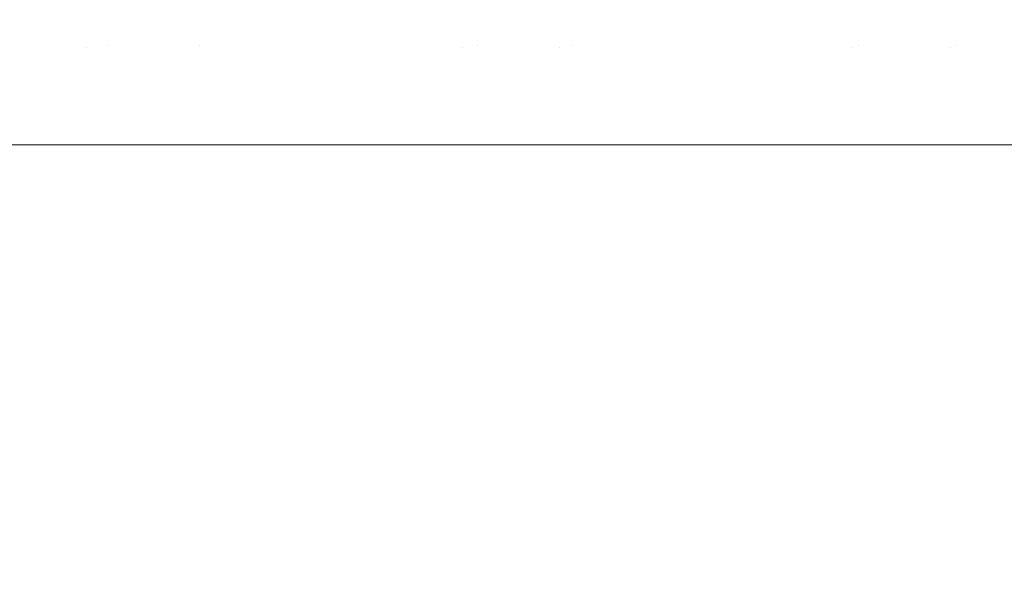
# Model space of a CAD drawing. Header units: centimetres. Extents: x -26.3 to 27.5, y 4.2 to 67.9.
# Tile 209 of 256: x -8.1255 to -8.0929, y 5.8858 to 5.9044. Entities that reach past the tile are written whole.
import ezdxf

# ---------------------------------------------------------------- set-up
doc = ezdxf.new("R2010")
doc.units = ezdxf.units.CM
doc.header["$LTSCALE"] = 2.54
doc.layers.add('Lucido design-1', color=7, linetype='Continuous')

# ---------------------------------------------------------------- blocks, each defined once
blk = doc.blocks.new('Gruppo-2-1')
at = {"color": 7, "linetype": 'Continuous', "lineweight": 9}
for points, invisible_edges in [([(-8.126386, 5.906619, -1111.422223), (-8.124884, 5.906619, -1111.421586), (-8.124825, 5.903417, -1111.421729), (-8.126325, 5.903417, -1111.422364)], 15), ([(-8.125621, 5.906752, -1147.521885), (-8.124144, 5.906752, -1147.521274), (-8.124084, 5.903484, -1147.521423), (-8.125558, 5.903484, -1147.522033)], 15), ([(-8.123299, 5.903417, -1111.421111), (-8.124825, 5.903417, -1111.421729), (-8.124884, 5.906619, -1111.421586), (-8.123356, 5.906619, -1111.420968)], 15), ([(-8.122585, 5.903484, -1147.52083), (-8.124084, 5.903484, -1147.521423), (-8.124144, 5.906752, -1147.521274), (-8.122643, 5.906752, -1147.52068)], 15), ([(-8.123356, 5.906619, -1111.420968), (-8.121835, 5.906619, -1111.420381), (-8.12178, 5.903417, -1111.420525), (-8.123299, 5.903417, -1111.421111)], 15), ([(-8.122643, 5.906752, -1147.52068), (-8.121148, 5.906752, -1147.520116), (-8.121092, 5.903484, -1147.520267), (-8.122585, 5.903484, -1147.52083)], 15), ([(-8.120235, 5.903417, -1111.419958), (-8.12178, 5.903417, -1111.420525), (-8.121835, 5.906619, -1111.420381), (-8.120287, 5.906619, -1111.419813)], 15), ([(-8.119574, 5.903484, -1147.519722), (-8.121092, 5.903484, -1147.520267), (-8.121148, 5.906752, -1147.520116), (-8.119627, 5.906752, -1147.519571)], 15), ([(-8.120287, 5.906619, -1111.419813), (-8.118747, 5.906619, -1111.419276), (-8.118698, 5.903417, -1111.419422), (-8.120235, 5.903417, -1111.419958)], 15), ([(-8.119627, 5.906752, -1147.519571), (-8.118116, 5.906752, -1147.519055), (-8.118065, 5.903484, -1147.519208), (-8.119574, 5.903484, -1147.519722)], 15), ([(-8.117134, 5.903417, -1111.418906), (-8.118698, 5.903417, -1111.419422), (-8.118747, 5.906619, -1111.419276), (-8.117181, 5.906619, -1111.418759)], 15), ([(-8.11653, 5.903484, -1147.518712), (-8.118065, 5.903484, -1147.519208), (-8.118116, 5.906752, -1147.519055), (-8.116578, 5.906752, -1147.518558)], 15), ([(-8.117181, 5.906619, -1111.418759), (-8.115625, 5.906619, -1111.418273), (-8.115581, 5.903417, -1111.418421), (-8.117134, 5.903417, -1111.418906)], 15), ([(-8.116578, 5.906752, -1147.518558), (-8.115051, 5.906752, -1147.518092), (-8.115005, 5.903484, -1147.518246), (-8.11653, 5.903484, -1147.518712)], 15), ([(-8.114001, 5.903417, -1111.417956), (-8.115581, 5.903417, -1111.418421), (-8.115625, 5.906619, -1111.418273), (-8.114043, 5.906619, -1111.417807)], 15), ([(-8.113455, 5.903484, -1147.517799), (-8.115005, 5.903484, -1147.518246), (-8.115051, 5.906752, -1147.518092), (-8.113498, 5.906752, -1147.517645)], 15), ([(-8.114043, 5.906619, -1111.417807), (-8.112472, 5.906619, -1111.417373), (-8.112433, 5.903417, -1111.417522), (-8.114001, 5.903417, -1111.417956)], 15), ([(-8.113498, 5.906752, -1147.517645), (-8.111957, 5.906752, -1147.517227), (-8.111916, 5.903484, -1147.517383), (-8.113455, 5.903484, -1147.517799)], 15), ([(-8.110838, 5.903417, -1111.417108), (-8.112433, 5.903417, -1111.417522), (-8.112472, 5.906619, -1111.417373), (-8.110875, 5.906619, -1111.416959)], 15), ([(-8.110352, 5.903484, -1147.516986), (-8.111916, 5.903484, -1147.517383), (-8.111957, 5.906752, -1147.517227), (-8.11039, 5.906752, -1147.51683)], 15), ([(-8.110875, 5.906619, -1111.416959), (-8.109292, 5.906619, -1111.416576), (-8.109257, 5.903417, -1111.416726), (-8.110838, 5.903417, -1111.417108)], 15), ([(-8.11039, 5.906752, -1147.51683), (-8.108837, 5.906752, -1147.516462), (-8.108801, 5.903484, -1147.516619), (-8.110352, 5.903484, -1147.516986)], 15), ([(-8.107649, 5.903417, -1111.416365), (-8.109257, 5.903417, -1111.416726), (-8.109292, 5.906619, -1111.416576), (-8.107681, 5.906619, -1111.416215)], 15), ([(-8.107225, 5.903484, -1147.516273), (-8.108801, 5.903484, -1147.516619), (-8.108837, 5.906752, -1147.516462), (-8.107258, 5.906752, -1147.516115)], 15), ([(-8.107681, 5.906619, -1111.416215), (-8.106087, 5.906619, -1111.415884), (-8.106056, 5.903417, -1111.416035), (-8.107649, 5.903417, -1111.416365)], 15), ([(-8.107258, 5.906752, -1147.516115), (-8.105694, 5.906752, -1147.515798), (-8.105663, 5.903484, -1147.515956), (-8.107225, 5.903484, -1147.516273)], 15), ([(-8.104437, 5.903417, -1111.415727), (-8.106056, 5.903417, -1111.416035), (-8.106087, 5.906619, -1111.415884), (-8.104465, 5.906619, -1111.415575)], 15), ([(-8.104076, 5.903484, -1147.51566), (-8.105663, 5.903484, -1147.515956), (-8.105694, 5.906752, -1147.515798), (-8.104105, 5.906752, -1147.515502)], 15), ([(-8.104465, 5.906619, -1111.415575), (-8.10286, 5.906619, -1111.415297), (-8.102835, 5.903417, -1111.415449), (-8.104437, 5.903417, -1111.415727)], 15), ([(-8.104105, 5.906752, -1147.515502), (-8.102532, 5.906752, -1147.515234), (-8.102506, 5.903484, -1147.515393), (-8.104076, 5.903484, -1147.51566)], 15), ([(-8.101207, 5.903417, -1111.415194), (-8.102835, 5.903417, -1111.415449), (-8.10286, 5.906619, -1111.415297), (-8.101229, 5.906619, -1111.415041)], 15), ([(-8.10091, 5.903484, -1147.515148), (-8.102506, 5.903484, -1147.515393), (-8.102532, 5.906752, -1147.515234), (-8.100933, 5.906752, -1147.514989)], 15), ([(-8.101229, 5.906619, -1111.415041), (-8.099617, 5.906619, -1111.414816), (-8.099597, 5.903417, -1111.414969), (-8.101207, 5.903417, -1111.415194)], 15), ([(-8.100933, 5.906752, -1147.514989), (-8.099352, 5.906752, -1147.514773), (-8.099332, 5.903484, -1147.514932), (-8.10091, 5.903484, -1147.515148)], 15), ([(-8.09796, 5.903417, -1111.414767), (-8.099597, 5.903417, -1111.414969), (-8.099617, 5.906619, -1111.414816), (-8.097978, 5.906619, -1111.414614)], 15), ([(-8.097728, 5.903484, -1147.514738), (-8.099332, 5.903484, -1147.514932), (-8.099352, 5.906752, -1147.514773), (-8.097746, 5.906752, -1147.514579)], 15), ([(-8.097978, 5.906619, -1111.414614), (-8.096359, 5.906619, -1111.414441), (-8.096344, 5.903417, -1111.414594), (-8.09796, 5.903417, -1111.414767)], 15), ([(-8.097746, 5.906752, -1147.514579), (-8.09616, 5.906752, -1147.514413), (-8.096145, 5.903484, -1147.514573), (-8.097728, 5.903484, -1147.514738)], 15), ([(-8.094701, 5.903417, -1111.414446), (-8.096344, 5.903417, -1111.414594), (-8.096359, 5.906619, -1111.414441), (-8.094714, 5.906619, -1111.414293)], 15), ([(-8.094536, 5.903484, -1147.514431), (-8.096145, 5.903484, -1147.514573), (-8.09616, 5.906752, -1147.514413), (-8.094548, 5.906752, -1147.514271)], 15), ([(-8.094714, 5.906619, -1111.414293), (-8.093091, 5.906619, -1111.414173), (-8.093081, 5.903417, -1111.414327), (-8.094701, 5.903417, -1111.414446)], 15), ([(-8.094548, 5.906752, -1147.514271), (-8.092958, 5.906752, -1147.514156), (-8.092948, 5.903484, -1147.514316), (-8.094536, 5.903484, -1147.514431)], 15), ([(-8.091434, 5.903417, -1111.414233), (-8.093081, 5.903417, -1111.414327), (-8.093091, 5.906619, -1111.414173), (-8.091441, 5.906619, -1111.414079)], 15), ([(-8.091334, 5.903484, -1147.514226), (-8.092948, 5.903484, -1147.514316), (-8.092958, 5.906752, -1147.514156), (-8.091342, 5.906752, -1147.514065)], 15), ([(27.113463, 5.904128, -1111.014241), (27.113463, 5.904573, -1111.014268), (-25.986537, 5.904573, -1111.014268), (-25.986537, 5.904128, -1111.014241)], 10), ([(27.113463, 5.904128, -1147.114241), (27.113463, 5.904573, -1147.114268), (-25.986537, 5.904573, -1147.114268), (-25.986537, 5.904128, -1147.114241)], 10), ([(-25.986537, 5.904128, -1111.014241), (-25.986537, 5.900212, -1111.014164), (27.113463, 5.900212, -1111.014164), (27.113463, 5.904128, -1111.014241)], 8), ([(-25.986537, 5.904128, -1147.114241), (-25.986537, 5.900212, -1147.114164), (27.113463, 5.900212, -1147.114164), (27.113463, 5.904128, -1147.114241)], 8), ([(-8.126325, 5.903417, -1111.422364), (-8.124825, 5.903417, -1111.421729), (-8.123883, 5.900212, -1111.421399), (-8.126296, 5.900212, -1111.422431)], 11), ([(-8.125558, 5.903484, -1147.522033), (-8.124084, 5.903484, -1147.521423), (-8.123883, 5.900212, -1147.521399), (-8.125528, 5.900212, -1147.522103)], 11), ([(-8.123883, 5.900212, -1111.421399), (-8.124825, 5.903417, -1111.421729), (-8.123299, 5.903417, -1111.421111)], 11), ([(-8.123883, 5.900212, -1147.521399), (-8.124084, 5.903484, -1147.521423), (-8.122585, 5.903484, -1147.52083)], 11), ([(-8.122585, 5.903484, -1147.52083), (-8.121092, 5.903484, -1147.520267), (-8.119887, 5.900212, -1147.519889), (-8.123883, 5.900212, -1147.521399)], 11), ([(-8.123299, 5.903417, -1111.421111), (-8.12178, 5.903417, -1111.420525), (-8.121754, 5.900212, -1111.420595), (-8.123883, 5.900212, -1111.421399)], 11), ([(-8.119887, 5.900212, -1111.419889), (-8.121754, 5.900212, -1111.420595), (-8.12178, 5.903417, -1111.420525), (-8.120235, 5.903417, -1111.419958)], 14), ([(-8.119887, 5.900212, -1147.519889), (-8.121092, 5.903484, -1147.520267), (-8.119574, 5.903484, -1147.519722)], 11), ([(-8.120235, 5.903417, -1111.419958), (-8.118698, 5.903417, -1111.419422), (-8.119887, 5.900212, -1111.419889)], 11), ([(-8.119574, 5.903484, -1147.519722), (-8.118065, 5.903484, -1147.519208), (-8.118041, 5.900212, -1147.51928), (-8.119887, 5.900212, -1147.519889)], 11), ([(-8.115824, 5.900212, -1111.418549), (-8.119887, 5.900212, -1111.419889), (-8.118698, 5.903417, -1111.419422), (-8.117134, 5.903417, -1111.418906)], 14), ([(-8.115824, 5.900212, -1147.518549), (-8.118041, 5.900212, -1147.51928), (-8.118065, 5.903484, -1147.519208), (-8.11653, 5.903484, -1147.518712)], 14), ([(-8.117134, 5.903417, -1111.418906), (-8.115581, 5.903417, -1111.418421), (-8.115824, 5.900212, -1111.418549)], 11), ([(-8.11653, 5.903484, -1147.518712), (-8.115005, 5.903484, -1147.518246), (-8.115824, 5.900212, -1147.518549)], 11), ([(-8.113434, 5.900212, -1147.517872), (-8.115824, 5.900212, -1147.518549), (-8.115005, 5.903484, -1147.518246), (-8.113455, 5.903484, -1147.517799)], 14), ([(-8.11398, 5.900212, -1111.418027), (-8.115824, 5.900212, -1111.418549), (-8.115581, 5.903417, -1111.418421), (-8.114001, 5.903417, -1111.417956)], 14), ([(-8.114001, 5.903417, -1111.417956), (-8.112433, 5.903417, -1111.417522), (-8.111702, 5.900212, -1111.417382), (-8.11398, 5.900212, -1111.418027)], 11), ([(-8.113455, 5.903484, -1147.517799), (-8.111916, 5.903484, -1147.517383), (-8.111702, 5.900212, -1147.517382), (-8.113434, 5.900212, -1147.517872)], 11), ([(-8.111702, 5.900212, -1111.417382), (-8.112433, 5.903417, -1111.417522), (-8.110838, 5.903417, -1111.417108)], 11), ([(-8.111702, 5.900212, -1147.517382), (-8.111916, 5.903484, -1147.517383), (-8.110352, 5.903484, -1147.516986)], 11), ([(-8.110352, 5.903484, -1147.516986), (-8.108801, 5.903484, -1147.516619), (-8.107526, 5.900212, -1147.516391), (-8.111702, 5.900212, -1147.517382)], 11), ([(-8.110838, 5.903417, -1111.417108), (-8.109257, 5.903417, -1111.416726), (-8.10924, 5.900212, -1111.416798), (-8.111702, 5.900212, -1111.417382)], 11), ([(-8.10924, 5.900212, -1111.416798), (-8.109257, 5.903417, -1111.416726), (-8.107649, 5.903417, -1111.416365)], 11), ([(-8.107649, 5.903417, -1111.416365), (-8.107526, 5.900212, -1111.416391), (-8.10924, 5.900212, -1111.416798)], 9), ([(-8.107526, 5.900212, -1147.516391), (-8.108801, 5.903484, -1147.516619), (-8.107225, 5.903484, -1147.516273)], 11), ([(-8.107649, 5.903417, -1111.416365), (-8.106056, 5.903417, -1111.416035), (-8.107526, 5.900212, -1111.416391)], 11), ([(-8.107225, 5.903484, -1147.516273), (-8.105663, 5.903484, -1147.515956), (-8.105649, 5.900212, -1147.51603), (-8.107526, 5.900212, -1147.516391)], 11), ([(-8.103305, 5.900212, -1111.41558), (-8.107526, 5.900212, -1111.416391), (-8.106056, 5.903417, -1111.416035), (-8.104437, 5.903417, -1111.415727)], 14), ([(-8.103305, 5.900212, -1147.51558), (-8.105649, 5.900212, -1147.51603), (-8.105663, 5.903484, -1147.515956), (-8.104076, 5.903484, -1147.51566)], 14), ([(-8.104437, 5.903417, -1111.415727), (-8.102835, 5.903417, -1111.415449), (-8.103305, 5.900212, -1111.41558)], 11), ([(-8.104076, 5.903484, -1147.51566), (-8.102506, 5.903484, -1147.515393), (-8.103305, 5.900212, -1147.51558)], 11), ([(-8.100899, 5.900212, -1147.515224), (-8.103305, 5.900212, -1147.51558), (-8.102506, 5.903484, -1147.515393), (-8.10091, 5.903484, -1147.515148)], 14), ([(-8.101196, 5.900212, -1111.415268), (-8.103305, 5.900212, -1111.41558), (-8.102835, 5.903417, -1111.415449), (-8.101207, 5.903417, -1111.415194)], 14), ([(-8.101207, 5.903417, -1111.415194), (-8.099597, 5.903417, -1111.414969), (-8.099046, 5.900212, -1111.414949), (-8.101196, 5.900212, -1111.415268)], 11), ([(-8.10091, 5.903484, -1147.515148), (-8.099332, 5.903484, -1147.514932), (-8.099046, 5.900212, -1147.514949), (-8.100899, 5.900212, -1147.515224)], 11), ([(-8.099046, 5.900212, -1111.414949), (-8.099597, 5.903417, -1111.414969), (-8.09796, 5.903417, -1111.414767)], 11), ([(-8.099046, 5.900212, -1147.514949), (-8.099332, 5.903484, -1147.514932), (-8.097728, 5.903484, -1147.514738)], 11), ([(-8.097728, 5.903484, -1147.514738), (-8.096145, 5.903484, -1147.514573), (-8.094757, 5.900212, -1147.514502), (-8.099046, 5.900212, -1147.514949)], 11), ([(-8.09796, 5.903417, -1111.414767), (-8.096344, 5.903417, -1111.414594), (-8.094757, 5.900212, -1111.414502), (-8.099046, 5.900212, -1111.414949)], 11), ([(-8.094757, 5.900212, -1111.414502), (-8.096344, 5.903417, -1111.414594), (-8.094701, 5.903417, -1111.414446)], 11), ([(-8.094757, 5.900212, -1147.514502), (-8.096145, 5.903484, -1147.514573), (-8.094536, 5.903484, -1147.514431)], 11), ([(-8.094536, 5.903484, -1147.514431), (-8.092948, 5.903484, -1147.514316), (-8.092943, 5.900212, -1147.514392), (-8.094757, 5.900212, -1147.514502)], 11), ([(-8.093076, 5.900212, -1111.4144), (-8.094757, 5.900212, -1111.414502), (-8.094701, 5.903417, -1111.414446)], 10), ([(-8.094701, 5.903417, -1111.414446), (-8.093081, 5.903417, -1111.414327), (-8.093076, 5.900212, -1111.4144)], 11), ([(-8.090453, 5.900212, -1111.414241), (-8.093076, 5.900212, -1111.4144), (-8.093081, 5.903417, -1111.414327), (-8.091434, 5.903417, -1111.414233)], 14), ([(-8.090453, 5.900212, -1147.514241), (-8.092943, 5.900212, -1147.514392), (-8.092948, 5.903484, -1147.514316), (-8.091334, 5.903484, -1147.514226)], 14), ([(-8.123878, 4.700212, -1111.421411), (-8.127036, 4.700212, -1111.422732), (-8.126296, 5.900212, -1111.422431)], 10), ([(-8.125528, 5.900212, -1147.522103), (-8.123883, 5.900212, -1147.521399), (-8.123878, 4.700212, -1147.521411), (-8.127036, 4.700212, -1147.522732)], 10), ([(-8.126296, 5.900212, -1111.422431), (-8.123883, 5.900212, -1111.421399), (-8.123878, 4.700212, -1111.421411)], 10), ([(-8.123883, 5.900212, -1111.421399), (-8.121754, 5.900212, -1111.420595), (-8.123179, 4.700212, -1111.421119)], 10), ([(-8.123179, 4.700212, -1111.421119), (-8.123878, 4.700212, -1111.421411), (-8.123883, 5.900212, -1111.421399)], 10), ([(-8.123179, 4.700212, -1147.521119), (-8.123883, 5.900212, -1147.521399), (-8.119887, 5.900212, -1147.519889)], 9), ([(-8.123179, 4.700212, -1147.521119), (-8.123878, 4.700212, -1147.521411), (-8.123883, 5.900212, -1147.521399)], 10), ([(-8.121754, 5.900212, -1111.420595), (-8.119887, 5.900212, -1111.419889), (-8.119883, 4.700212, -1111.4199), (-8.123179, 4.700212, -1111.421119)], 10), ([(-8.119887, 5.900212, -1147.519889), (-8.119883, 4.700212, -1147.5199), (-8.123179, 4.700212, -1147.521119)], 9), ([(-8.119254, 4.700212, -1111.419667), (-8.119887, 5.900212, -1111.419889), (-8.115824, 5.900212, -1111.418549)], 9), ([(-8.119254, 4.700212, -1111.419667), (-8.119883, 4.700212, -1111.4199), (-8.119887, 5.900212, -1111.419889)], 10), ([(-8.119887, 5.900212, -1147.519889), (-8.118041, 5.900212, -1147.51928), (-8.119254, 4.700212, -1147.519667)], 10), ([(-8.119254, 4.700212, -1147.519667), (-8.119883, 4.700212, -1147.5199), (-8.119887, 5.900212, -1147.519889)], 10), ([(-8.115824, 5.900212, -1111.418549), (-8.115821, 4.700212, -1111.418559), (-8.119254, 4.700212, -1111.419667)], 9), ([(-8.118041, 5.900212, -1147.51928), (-8.115824, 5.900212, -1147.518549), (-8.115821, 4.700212, -1147.518559), (-8.119254, 4.700212, -1147.519667)], 10), ([(-8.115824, 5.900212, -1111.418549), (-8.11398, 5.900212, -1111.418027), (-8.115268, 4.700212, -1111.41838)], 10), ([(-8.115268, 4.700212, -1111.41838), (-8.115821, 4.700212, -1111.418559), (-8.115824, 5.900212, -1111.418549)], 10), ([(-8.115824, 5.900212, -1147.518549), (-8.113434, 5.900212, -1147.517872), (-8.111699, 4.700212, -1147.517391), (-8.115268, 4.700212, -1147.51838)], 10), ([(-8.115268, 4.700212, -1147.51838), (-8.115821, 4.700212, -1147.518559), (-8.115824, 5.900212, -1147.518549)], 10), ([(-8.11398, 5.900212, -1111.418027), (-8.111702, 5.900212, -1111.417382), (-8.111699, 4.700212, -1111.417391), (-8.115268, 4.700212, -1111.41838)], 10), ([(-8.113434, 5.900212, -1147.517872), (-8.111702, 5.900212, -1147.517382), (-8.111699, 4.700212, -1147.517391)], 10), ([(-8.111702, 5.900212, -1111.417382), (-8.10924, 5.900212, -1111.416798), (-8.107525, 4.700212, -1111.416399), (-8.111228, 4.700212, -1111.41726)], 10), ([(-8.111228, 4.700212, -1111.41726), (-8.111699, 4.700212, -1111.417391), (-8.111702, 5.900212, -1111.417382)], 10), ([(-8.111702, 5.900212, -1147.517382), (-8.107526, 5.900212, -1147.516391), (-8.107525, 4.700212, -1147.516399), (-8.111228, 4.700212, -1147.51726)], 10), ([(-8.111228, 4.700212, -1147.51726), (-8.111699, 4.700212, -1147.517391), (-8.111702, 5.900212, -1147.517382)], 10), ([(-8.10924, 5.900212, -1111.416798), (-8.107526, 5.900212, -1111.416391), (-8.107525, 4.700212, -1111.416399)], 10), ([(-8.107526, 5.900212, -1111.416391), (-8.103305, 5.900212, -1111.41558), (-8.103304, 4.700212, -1111.415586), (-8.10714, 4.700212, -1111.416309)], 10), ([(-8.10714, 4.700212, -1111.416309), (-8.107525, 4.700212, -1111.416399), (-8.107526, 5.900212, -1111.416391)], 10), ([(-8.107526, 5.900212, -1147.516391), (-8.105649, 5.900212, -1147.51603), (-8.10714, 4.700212, -1147.516309)], 10), ([(-8.10714, 4.700212, -1147.516309), (-8.107525, 4.700212, -1147.516399), (-8.107526, 5.900212, -1147.516391)], 10), ([(-8.105649, 5.900212, -1147.51603), (-8.103305, 5.900212, -1147.51558), (-8.103304, 4.700212, -1147.515586), (-8.10714, 4.700212, -1147.516309)], 10), ([(-8.103305, 5.900212, -1111.41558), (-8.101196, 5.900212, -1111.415268), (-8.103012, 4.700212, -1111.41553)], 10), ([(-8.103012, 4.700212, -1111.41553), (-8.103304, 4.700212, -1111.415586), (-8.103305, 5.900212, -1111.41558)], 10), ([(-8.103305, 5.900212, -1147.51558), (-8.100899, 5.900212, -1147.515224), (-8.099046, 4.700212, -1147.514953), (-8.103012, 4.700212, -1147.51553)], 10), ([(-8.103012, 4.700212, -1147.51553), (-8.103304, 4.700212, -1147.515586), (-8.103305, 5.900212, -1147.51558)], 10), ([(-8.101196, 5.900212, -1111.415268), (-8.099046, 5.900212, -1111.414949), (-8.099046, 4.700212, -1111.414953), (-8.103012, 4.700212, -1111.41553)], 10), ([(-8.100899, 5.900212, -1147.515224), (-8.099046, 5.900212, -1147.514949), (-8.099046, 4.700212, -1147.514953)], 10), ([(-8.099046, 5.900212, -1111.414949), (-8.094757, 5.900212, -1111.414502), (-8.094757, 4.700212, -1111.414504), (-8.09885, 4.700212, -1111.414925)], 10), ([(-8.09885, 4.700212, -1111.414925), (-8.099046, 4.700212, -1111.414953), (-8.099046, 5.900212, -1111.414949)], 10), ([(-8.099046, 5.900212, -1147.514949), (-8.094757, 5.900212, -1147.514502), (-8.094757, 4.700212, -1147.514504), (-8.09885, 4.700212, -1147.514925)], 10), ([(-8.09885, 4.700212, -1147.514925), (-8.099046, 4.700212, -1147.514953), (-8.099046, 5.900212, -1147.514949)], 10), ([(-8.094663, 4.700212, -1111.414495), (-8.094757, 4.700212, -1111.414504), (-8.094757, 5.900212, -1111.414502), (-8.093076, 5.900212, -1111.4144)], 10), ([(-8.094663, 4.700212, -1147.514495), (-8.094757, 4.700212, -1147.514504), (-8.094757, 5.900212, -1147.514502), (-8.092943, 5.900212, -1147.514392)], 10), ([(-8.093076, 5.900212, -1111.4144), (-8.090453, 5.900212, -1111.414241), (-8.090453, 4.700212, -1111.414241), (-8.094663, 4.700212, -1111.414495)], 10), ([(-8.092943, 5.900212, -1147.514392), (-8.090453, 5.900212, -1147.514241), (-8.090453, 4.700212, -1147.514241), (-8.094663, 4.700212, -1147.514495)], 10)]:
    blk.add_3dface(points, dxfattribs=dict(at, invisible_edges=invisible_edges))
for points in [[(-25.986537, 5.900212, -1111.014164), (-25.986537, 4.300212, -1111.014164), (27.113463, 4.300212, -1111.014164), (27.113463, 5.900212, -1111.014164)], [(-25.986537, 5.900212, -1147.114164), (-25.986537, 4.300212, -1147.114164), (27.113463, 4.300212, -1147.114164), (27.113463, 5.900212, -1147.114164)]]:
    blk.add_3dface(points, dxfattribs=at)
blk = doc.blocks.new('Gruppo-3-1')
at = {"color": 7}
blk.add_blockref('Gruppo-2-1', (0, 0), dxfattribs=at)

msp = doc.modelspace()

# ---------------------------------------------------------------- block references
at = {"layer": 'Lucido design-1', "color": 7}
msp.add_blockref('Gruppo-3-1', (0, 0), dxfattribs=at)

doc.saveas('drawing.dxf')
